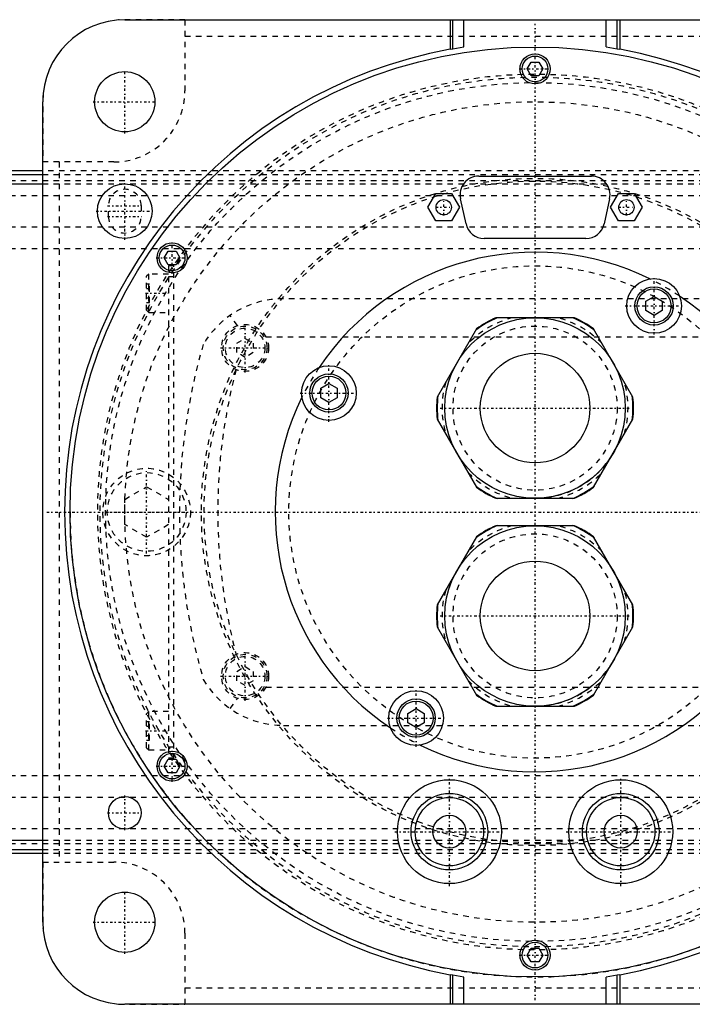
# Model space of a CAD drawing. Extents: x -702 to 139, y -105 to 105.
# Tile 8 of 10: x -94 to 29, y -90 to 90. Entities that reach past the tile are written whole.
import ezdxf

# ---------------------------------------------------------------- set-up
doc = ezdxf.new("R2010")
doc.units = 0
doc.linetypes.add('CENTER', pattern=[1.5, 0.45, -0.5, 0.05, -0.5])
doc.linetypes.add('DASHED', pattern=[2, 1, -1])
for name, color, linetype in [('AM_0', 7, 'CONTINUOUS'), ('AM_3', 7, 'DASHED'), ('AM_7', 7, 'CENTER')]:
    doc.layers.add(name, color=color, linetype=linetype)

msp = doc.modelspace()

# ---------------------------------------------------------------- linework, layer by layer
at = {"layer": 'AM_0', "color": 7, "linetype": 'CONTINUOUS'}
for p, q in [((-75, 90), (75, 90)), ((-15.5, 90), (-15.5, 84.59)), ((-15, 84.68), (-15, 90)), ((-13, 85.01), (-13, 90)), ((13, 85.01), (13, 90)), ((15, 84.68), (15, 90)), ((15.5, 90), (15.5, 84.59)), ((-15.5, 84.59), (-15, 84.68)), ((-15, 84.68), (-13, 85.01)), ((13, 85.01), (15, 84.68)), ((15, 84.68), (15.5, 84.59)), ((-1.44, 81), (-0.72, 82.25)), ((-0.72, 79.75), (-1.44, 81)), ((-0.72, 82.25), (0.72, 82.25)), ((0.72, 82.25), (1.44, 81)), ((1.44, 81), (0.72, 79.75)), ((0.72, 79.75), (-0.72, 79.75)), ((-90, -75), (-90, 75)), ((-90, 62.39), (-440, 62.39)), ((-434.3, 61.72), (-90, 61.72)), ((-10.3, 61.4), (10.3, 61.4)), ((-372.31, 60.02), (-90, 60.02)), ((-19.59, 55.7), (-18.14, 58.2)), ((-18.14, 58.2), (-15.26, 58.2)), ((-15.26, 58.2), (-13.81, 55.7)), ((13.81, 55.7), (15.26, 58.2)), ((15.26, 58.2), (18.14, 58.2)), ((18.14, 58.2), (19.59, 55.7)), ((-12.62, 52.68), (-13.62, 57.28)), ((13.62, 57.28), (12.62, 52.68)), ((-18.14, 53.2), (-19.59, 55.7)), ((-13.81, 55.7), (-15.26, 53.2)), ((15.26, 53.2), (13.81, 55.7)), ((19.59, 55.7), (18.14, 53.2)), ((-15.26, 53.2), (-18.14, 53.2)), ((18.14, 53.2), (15.26, 53.2)), ((9.3, 50), (-9.3, 50)), ((-67.79, 46.46), (-67.07, 47.71)), ((-67.07, 47.71), (-65.63, 47.71)), ((-65.63, 47.71), (-64.91, 46.46)), ((-67.07, 45.21), (-67.79, 46.46)), ((-65.63, 45.21), (-67.07, 45.21)), ((-64.91, 46.46), (-65.63, 45.21)), ((20.25, 38.54), (21.75, 39.4)), ((20.25, 36.81), (20.25, 38.54)), ((21.75, 39.4), (23.25, 38.54)), ((23.25, 38.54), (23.25, 36.81)), ((21.75, 35.94), (20.25, 36.81)), ((23.25, 36.81), (21.75, 35.94)), ((7.19, 35.5), (-7.19, 35.5)), ((-10.69, 33.48), (-17.89, 21.02)), ((17.89, 21.02), (10.69, 33.48)), ((-39.17, 22.62), (-37.67, 23.48)), ((-37.67, 23.48), (-36.17, 22.62)), ((-39.17, 20.88), (-39.17, 22.62)), ((-36.17, 22.62), (-36.17, 20.88)), ((-37.67, 20.02), (-39.17, 20.88)), ((-36.17, 20.88), (-37.67, 20.02)), ((-17.89, 16.98), (-10.69, 4.52)), ((10.69, 4.52), (17.89, 16.98)), ((-7.19, 2.5), (7.19, 2.5)), ((7.19, -2.5), (-7.19, -2.5)), ((-10.69, -4.52), (-17.89, -16.98)), ((17.89, -16.98), (10.69, -4.52)), ((-17.89, -21.02), (-10.69, -33.48)), ((10.69, -33.48), (17.89, -21.02)), ((-23.25, -36.81), (-21.75, -35.94)), ((-21.75, -35.94), (-20.25, -36.81)), ((-7.19, -35.5), (7.19, -35.5)), ((-23.25, -38.54), (-23.25, -36.81)), ((-20.25, -36.81), (-20.25, -38.54)), ((-21.75, -39.4), (-23.25, -38.54)), ((-20.25, -38.54), (-21.75, -39.4)), ((-67.79, -46.46), (-67.07, -45.21)), ((-67.07, -47.71), (-67.79, -46.46)), ((-67.07, -45.21), (-65.63, -45.21)), ((-65.63, -45.21), (-64.91, -46.46)), ((-64.91, -46.46), (-65.63, -47.71)), ((-65.63, -47.71), (-67.07, -47.71)), ((-372.31, -60.02), (-90, -60.02)), ((-440, -62.39), (-90, -62.39)), ((-434.3, -61.72), (-90, -61.72)), ((-1.44, -81), (-0.72, -79.75)), ((-0.72, -82.25), (-1.44, -81)), ((-0.72, -79.75), (0.72, -79.75)), ((0.72, -79.75), (1.44, -81)), ((1.44, -81), (0.72, -82.25)), ((0.72, -82.25), (-0.72, -82.25)), ((-15.5, -84.59), (-15.5, -90)), ((-15, -84.68), (-15.5, -84.59)), ((15.5, -84.59), (15, -84.68)), ((15.5, -84.59), (15.5, -90)), ((-15, -90), (-15, -84.68)), ((-13, -85.01), (-15, -84.68)), ((-13, -90), (-13, -85.01)), ((15, -84.68), (13, -85.01)), ((13, -90), (13, -85.01)), ((15, -90), (15, -84.68)), ((75, -90), (-75, -90))]:
    msp.add_line(p, q, dxfattribs=at)
for centre, radius in [((0, 0), 85), ((0, 81), 2.75), ((0, 81), 2.35), ((-75, 75), 5.5), ((-75, 55), 5), ((-16.7, 55.7), 1.4), ((16.7, 55.7), 1.4), ((-66.35, 46.46), 2.75), ((-66.35, 46.46), 2.35), ((21.75, 37.67), 5), ((21.75, 37.67), 3.5), ((21.75, 37.67), 3.1), ((0, 19), 16.5), ((0, 19), 10.01), ((-37.67, 21.75), 5), ((-37.67, 21.75), 3.5), ((-37.67, 21.75), 3.1), ((0, -19), 16.5), ((0, -19), 10.01), ((-21.75, -37.67), 5), ((-21.75, -37.67), 3.5), ((-21.75, -37.67), 3.1), ((-66.35, -46.46), 2.75), ((-66.35, -46.46), 2.35), ((-15.66, -58.44), 9.5), ((15.66, -58.44), 9.5), ((-75, -55), 3), ((-15.66, -58.44), 7), ((-15.66, -58.44), 6.25), ((15.66, -58.44), 7), ((15.66, -58.44), 6.25), ((-15.66, -58.44), 3), ((15.66, -58.44), 3), ((-75, -75), 5.5), ((0, -81), 2.75), ((0, -81), 2.35)]:
    msp.add_circle(centre, radius, dxfattribs=at)
for centre, radius, start, end in [((-75, 75), 15, 90, 180), ((0, 0), 86, 100.3833, 259.6167), ((0, 0), 86, 280.3833, 79.6167), ((-10.3, 58), 3.4, 90, 192.2648), ((10.3, 58), 3.4, 347.7352, 90), ((-9.3, 53.4), 3.4, 192.2648, 270), ((9.3, 53.4), 3.4, 270, 347.7352), ((0, 0), 47.5, 63.7821, 146.2179), ((0, 0), 47.5, 333.7821, 56.2179), ((0, 19), 17.89, 112.7065, 127.2935), ((0, 19), 18, 113.5565, 126.4435), ((0, 19), 17.89, 52.7065, 67.2935), ((0, 19), 18, 53.5565, 66.4435), ((0, 0), 47.5, 153.7821, 236.2179), ((0, 19), 18, 173.5565, 186.4435), ((0, 19), 17.89, 172.7065, 187.2935), ((0, 19), 17.89, 352.7065, 7.2935), ((0, 19), 18, 353.5565, 6.4435), ((0, 19), 17.89, 232.7065, 247.2935), ((0, 19), 18, 233.5565, 246.4435), ((0, 19), 17.89, 292.7065, 307.2935), ((0, 19), 18, 293.5565, 306.4435), ((0, -19), 17.89, 112.7065, 127.2935), ((0, -19), 18, 113.5565, 126.4435), ((0, -19), 17.89, 52.7065, 67.2935), ((0, -19), 18, 53.5565, 66.4435), ((0, -19), 18, 173.5565, 186.4435), ((0, -19), 17.89, 172.7065, 187.2935), ((0, -19), 17.89, 352.7065, 7.2935), ((0, -19), 18, 353.5565, 6.4435), ((0, 0), 47.5, 243.7821, 326.2179), ((0, -19), 17.89, 232.7065, 247.2935), ((0, -19), 18, 233.5565, 246.4435), ((0, -19), 17.89, 292.7065, 307.2935), ((0, -19), 18, 293.5565, 306.4435), ((-75, -75), 15, 180, 270)]:
    msp.add_arc(centre, radius, start, end, dxfattribs=at)
at = {"layer": 'AM_3', "color": 6, "linetype": 'DASHED'}
for p, q in [((-64, 89.96), (-76.12, 89.96)), ((-64, 89.96), (-64, 77)), ((-64, 87), (64, 87)), ((-89.96, 76.12), (-89.96, 64)), ((-77, 64), (-89.96, 64)), ((-87, 64), (-87, -64)), ((50, 62.39), (-90, 62.39)), ((-90, 61.72), (50, 61.72)), ((-440, 60.6), (50, 60.6)), ((-90, 60.02), (50, 60.02)), ((-440, 57.89), (50, 57.89)), ((-78, 54), (-78, 56)), ((-72, 56), (-72, 54)), ((-440, 52.11), (50, 52.11)), ((-440, 48.19), (50, 48.19)), ((-67, 45), (-67, -45)), ((-66, 45), (-67, 45)), ((-66, -45.21), (-66, 45.21)), ((-70.6, 43.5), (-71, 43.1)), ((-67, 43.5), (-70.6, 43.5)), ((-70.6, 36.5), (-70.6, 43.5)), ((-71, 36.9), (-71, 43.1)), ((-71, 41.73), (-70.5, 41.73)), ((-70.5, 38.27), (-70.5, 41.73)), ((-66, 43), (-67, 43)), ((-71, 40.87), (-70.5, 40.87)), ((-71, 39.13), (-70.5, 39.13)), ((-71, 38.27), (-70.5, 38.27)), ((32, 39), (-46, 39)), ((-71, 36.9), (-70.6, 36.5)), ((-70.6, 36.5), (-67, 36.5)), ((-54.39, 34.07), (-55.72, 35.94)), ((-54.5, 30.87), (-53, 31.73)), ((-54.5, 29.13), (-54.5, 30.87)), ((-53, 31.73), (-51.5, 30.87)), ((-51.5, 30.87), (-51.5, 29.13)), ((-49.19, 32), (35.19, 32)), ((-53, 28.27), (-54.5, 29.13)), ((-51.5, 29.13), (-53, 28.27)), ((-75, 2.31), (-71, 4.62)), ((-71, 4.62), (-67, 2.31)), ((-75, -2.31), (-75, 2.31)), ((-71, -4.62), (-75, -2.31)), ((-67, -2.31), (-71, -4.62)), ((-54.5, -29.13), (-53, -28.27)), ((-53, -28.27), (-51.5, -29.13)), ((-54.5, -30.87), (-54.5, -29.13)), ((-51.5, -29.13), (-51.5, -30.87)), ((-53, -31.73), (-54.5, -30.87)), ((-51.5, -30.87), (-53, -31.73)), ((-49.19, -32), (35.19, -32)), ((-55.72, -35.94), (-54.39, -34.07)), ((-70.6, -36.5), (-71, -36.9)), ((-71, -43.1), (-71, -36.9)), ((-67, -36.5), (-70.6, -36.5)), ((-70.6, -43.5), (-70.6, -36.5)), ((-71, -38.27), (-70.5, -38.27)), ((-71, -39.13), (-70.5, -39.13)), ((-70.5, -41.73), (-70.5, -38.27)), ((-46, -39), (32, -39)), ((-71, -40.87), (-70.5, -40.87)), ((-71, -41.73), (-70.5, -41.73)), ((-71, -43.1), (-70.6, -43.5)), ((-66, -43), (-67, -43)), ((-70.6, -43.5), (-67, -43.5)), ((-66, -45), (-67, -45)), ((-440, -48.19), (50, -48.19)), ((-440, -52.11), (50, -52.11)), ((-440, -57.89), (50, -57.89)), ((-440, -60.6), (50, -60.6)), ((-90, -60.02), (50, -60.02)), ((-90, -61.72), (50, -61.72)), ((-90, -62.39), (50, -62.39)), ((-89.96, -64), (-89.96, -76.12)), ((-89.96, -64), (-77, -64)), ((-64, -77), (-64, -89.96)), ((-64, -87), (64, -87)), ((-76.12, -89.96), (-64, -89.96))]:
    msp.add_line(p, q, dxfattribs=at)
for centre, radius in [((0, 0), 79.5), ((0, 0), 78.5), ((0, 0), 75), ((0, 0), 61), ((0, 0), 60.5), ((0, 0), 45), ((-53, 30), 4.3), ((-53, 30), 4), ((-53, 30), 3.6), ((0, 19), 15), ((-71, 0), 8), ((-71, 0), 7.2), ((0, -19), 15), ((-53, -30), 4.3), ((-53, -30), 4), ((-53, -30), 3.6)]:
    msp.add_circle(centre, radius, dxfattribs=at)
for centre, radius, start, end in [((0, 0), 80, 54.3409, 305.6591), ((-77, 77), 13, 270, 0), ((-75, 56), 3, 0, 180), ((-75, 54), 3, 180, 0), ((0, 0), 47.5, 56.2179, 63.7821), ((-46, 22), 17, 90, 149.5298), ((0, 19), 17, 103.9306, 136.0694), ((0, 19), 17, 43.9306, 76.0694), ((45, 0), 110, 163.8371, 196.1629), ((45, 0), 103, 165.3606, 194.6394), ((0, 0), 47.5, 146.2179, 153.7821), ((0, 19), 17, 163.9306, 196.0694), ((0, 19), 17, 343.9306, 16.0694), ((0, 19), 16.5, 270, 330), ((0, 19), 17, 223.9306, 256.0694), ((0, 19), 17, 283.9306, 316.0694), ((0, 0), 85, 180, 312.1683), ((0, -19), 17, 103.9306, 136.0694), ((0, -19), 17, 43.9306, 76.0694), ((0, -19), 17, 163.9306, 196.0694), ((0, -19), 17, 343.9306, 16.0694), ((0, -19), 16.5, 270, 330), ((-46, -22), 17, 210.4702, 270), ((0, -19), 17, 223.9306, 256.0694), ((0, -19), 17, 283.9306, 316.0694), ((0, 0), 47.5, 236.2179, 243.7821), ((-77, -77), 13, 0, 90)]:
    msp.add_arc(centre, radius, start, end, dxfattribs=at)
at = {"layer": 'AM_7', "color": 4, "linetype": 'CENTER'}
for p, q in [((0, -89.25), (0, 89.25)), ((-2.89, 81), (2.89, 81)), ((-75, 69.22), (-75, 80.78)), ((-80.78, 75), (-69.22, 75)), ((-75, 49.75), (-75, 60.25)), ((-78.15, 56), (-71.85, 56)), ((-16.7, 54.23), (-16.7, 57.17)), ((16.7, 54.23), (16.7, 57.17)), ((-80.25, 55), (-69.75, 55)), ((-18.17, 55.7), (-15.23, 55.7)), ((15.23, 55.7), (18.17, 55.7)), ((-78.15, 54), (-71.85, 54)), ((-66.35, 43.57), (-66.35, 49.35)), ((-69.24, 46.46), (-63.46, 46.46)), ((21.75, 32.42), (21.75, 42.92)), ((-71.2, 40), (-66.8, 40)), ((16.5, 37.67), (27, 37.67)), ((-53, 25.48), (-53, 34.52)), ((-57.52, 30), (-48.48, 30)), ((-37.67, 16.5), (-37.67, 27)), ((-42.92, 21.75), (-32.42, 21.75)), ((-17.32, 19), (17.32, 19)), ((-71, -7.56), (-71, 7.56)), ((-89.25, 0), (89.25, 0)), ((-78.56, 0), (-63.44, 0)), ((-17.32, -19), (17.32, -19)), ((-53, -34.52), (-53, -25.48)), ((-57.52, -30), (-48.48, -30)), ((-21.75, -42.92), (-21.75, -32.42)), ((-27, -37.67), (-16.5, -37.67)), ((-71.2, -40), (-66.8, -40)), ((-66.35, -49.35), (-66.35, -43.57)), ((-69.24, -46.46), (-63.46, -46.46)), ((-15.66, -68.41), (-15.66, -48.46)), ((15.66, -68.41), (15.66, -48.46)), ((-75, -58.15), (-75, -51.85)), ((-78.15, -55), (-71.85, -55)), ((-25.63, -58.44), (-5.68, -58.44)), ((5.68, -58.44), (25.63, -58.44)), ((-75, -80.78), (-75, -69.22)), ((-80.78, -75), (-69.22, -75)), ((-2.89, -81), (2.89, -81))]:
    msp.add_line(p, q, dxfattribs=at)

doc.saveas('drawing.dxf')
